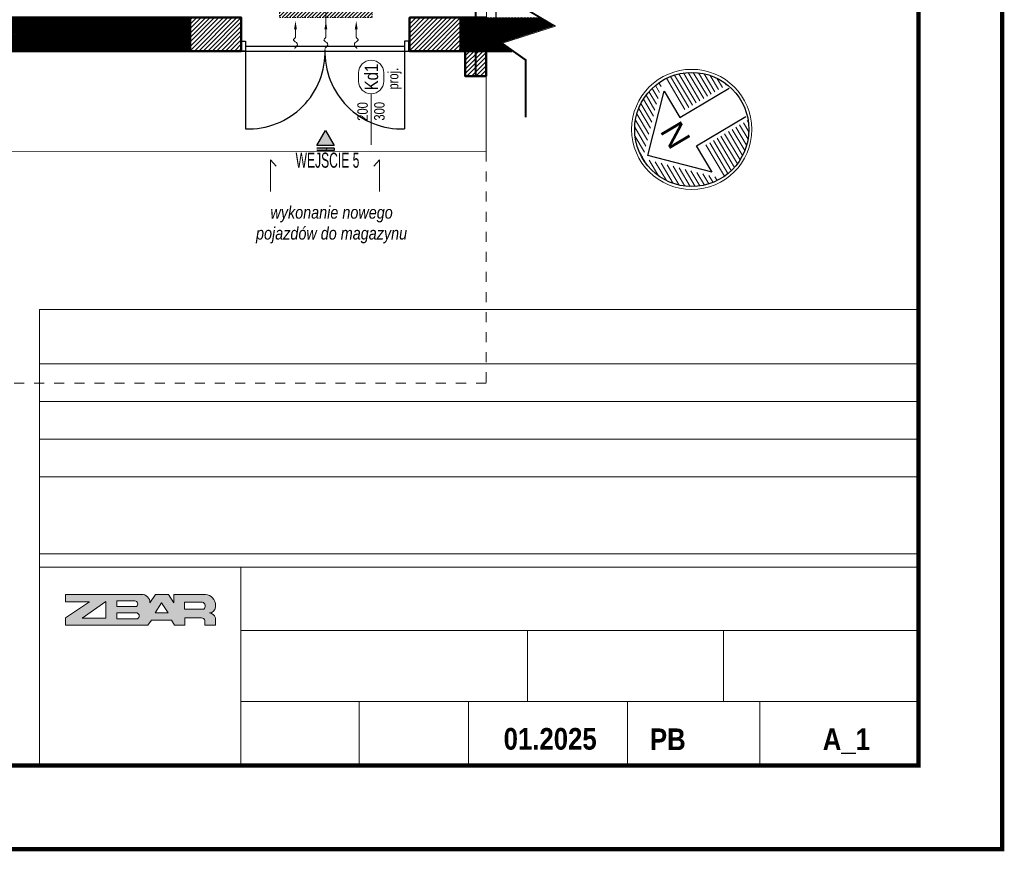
# Model space of a CAD drawing. Header units: centimetres. Extents: x -2715 to 104803, y -1446 to 32152.
# Tile 15 of 27: x 88626 to 89803, y -1446 to -452. Entities that reach past the tile are written whole.
import ezdxf
from ezdxf.enums import TextEntityAlignment as Align

# ---------------------------------------------------------------- set-up
doc = ezdxf.new("R2010")
doc.units = ezdxf.units.CM
doc.header["$MEASUREMENT"] = 0
for name, pattern in [('Dash', [0.6, 0.3, -0.3]), ('HIDDEN', [9.525, 6.35, -3.175]), ('HIDDENX2', [19.05, 12.7, -6.35])]:
    doc.linetypes.add(name, pattern=pattern)
for name, color, linetype, lineweight in [('0_TXT', 7, 'Continuous', 15), ('0_TXT_N', 150, 'Continuous', 15), ('1_ hatch', 8, 'Continuous', 9), ('1_ projection', 9, 'HIDDENX2', 5), ('1_ view 1', 7, 'Continuous', 15), ('1_ wall STRUCT', 72, 'Continuous', 50), ('AZ___txt', 7, 'Continuous', 25), ('IS_obrys', 6, 'Continuous', 30), ('Tab-tabele', 7, 'Continuous', 5)]:
    doc.layers.add(name, color=color, linetype=linetype, lineweight=lineweight)
doc.layers.add('1_ area', color=30, linetype='Continuous', lineweight=9, plot=False)
for name, color, linetype, lineweight, true_color in [('1_ hatch proj.', 7, 'Continuous', 9, 0x1a8cff), ('1_ wall DIV proj.', 7, 'Continuous', 40, 0x1a8cff), ('1_ wall STRUCT proj.', 7, 'Continuous', 50, 0x1a8cff), ('2_ doors description proj.', 7, 'Continuous', 15, 0x1a8cff), ('3_ PPOŻ  opisy', 7, 'Continuous', 18, 0x940000)]:
    doc.layers.add(name, color=color, linetype=linetype, lineweight=lineweight, true_color=true_color)
doc.layers.add('3_KRATA_dzrwi istn.', color=102, linetype='Continuous')
doc.styles.add('ARIAL', font='arial.ttf', dxfattribs={"width": 0.8})
doc.styles.add('BIKTS', font='bikromsw.shx', dxfattribs={"width": 0.85})
doc.styles.add('GENERATED_STYLE_13', font='arialbd.ttf')
doc.styles.add('H_POM', font='ARIALN.TTF', dxfattribs={"width": 0.7, "height": 18})
doc.styles.add('TXT_D', font='arial.ttf')
doc.styles.add('Z_40', font='arial.ttf', dxfattribs={"height": 4})
doc.linetypes.add('FENCELINE9', pattern='A,1e-09,[163,AAA.SHX,S=1,R=0,X=0,Y=0],1.5,-0.5', length=2)
doc.linetypes.add('Rozbiö˘ka', pattern='A,7,[121,msgB.shx,S=1,R=0,X=0.5,Y=-1.826635],7', length=14)

# ---------------------------------------------------------------- blocks, each defined once
blk = doc.blocks.new('strzałka1')
at = {"layer": 'AZ___txt', "lineweight": 9}
h = blk.add_hatch(dxfattribs=at)
h.set_pattern_fill('LINE', color=256, scale=0.4095, style=0)
h.set_pattern_definition([(360, (-1477.2123, -296.4574), (3e-14, 1.3001625), [])])
h.paths.add_polyline_path([(0, 17.05, 0.414214), (-17.05, 0)])
h.paths.add_polyline_path([(0, 17.05), (17.05, 0, 0.414214)])
h.paths.add_polyline_path([(17.05, 0), (6.14, 0), (6.14, -15.91, 0.309961)])
h.paths.add_polyline_path([(-6.14, 0), (-17.05, 0, 0.309961), (-6.14, -15.91)])
at = {"layer": 'AZ___txt'}
for points in [[(-14.09, 1.23), (0, 15.31), (14.09, 1.23), (4.91, 1.23), (4.91, -15.91)], [(-14.09, 1.23), (-4.91, 1.23), (-4.91, -15.88)]]:
    blk.add_lwpolyline(points, dxfattribs=at)
at = {"layer": 'AZ___txt', "lineweight": 13}
blk.add_circle((0, 0), 17.96, dxfattribs=at)
at = {"layer": 'AZ___txt'}
blk.add_circle((0, 0), 17.05, dxfattribs=at)
at = {"layer": 'AZ___txt', "insert": (-2.5, 8.55), "char_height": 7, "width": 9.456, "attachment_point": 1, "style": 'Z_40'}
blk.add_mtext('N', dxfattribs=at)
blk = doc.blocks.new('gfdgfdghf')
for points in [[(-200, 6), (-195, 6), (-195, -6), (-200, -6), (-200, 6)], [(-200, 6), (-195, 6), (-195, -6), (-200, -6), (-200, 6)], [(0, 6), (-5, 6), (-5, -6), (0, -6), (0, 6)], [(0, 6), (-5, 6), (-5, -6), (0, -6), (0, 6)], [(-195, -4), (-195, -99)], [(-5, -4), (-5, -99)]]:
    blk.add_lwpolyline(points)
at = {"linetype": 'FENCELINE9', "ltscale": 2.5}
blk.add_lwpolyline([(-195, 0), (-5, 0)], dxfattribs=at)
for centre, start, end in [((-191.6, -7.4), 267.8842, 2.1158), ((-8.4, -7.4), 177.8842, 272.1158)]:
    blk.add_arc(centre, 91.7, start, end)
blk = doc.blocks.new('_OZN.DRZWI')
blk.add_line((0, 0), (61.1, 0))
blk.add_lwpolyline([(-15, 15, -1), (-15, -15), (-25, -15, -1), (-25, 15)], format="xyb", close=True)
at = {"style": 'BIKTS', "width": 0.8}
blk.add_attdef('WYSOK', text='', height=8, rotation=0, dxfattribs=at).set_placement((27.6, 12.7), align=Align.TOP_CENTER)
for p in [(-20, 0), (75.1, 0)]:
    blk.add_attdef('OZN', text='', height=8, rotation=0, dxfattribs=at).set_placement(p, align=Align.MIDDLE)
blk.add_attdef('SZEROK', text='', height=8, rotation=0, dxfattribs=at).set_placement((27.6, -12.4), align=Align.CENTER)
blk = doc.blocks.new('dsafdsgfdhgfhgfhgfhgf')
at = {"layer": '1_ view 1', "color": 150}
for points in [[(2036, 0), (2036, -120), (-475, -119.4), (-475, 0.6)], [(1778.5, -168), (1778.5, -130), (1785.2, -137.4)], [(1908.5, -168), (1908.5, -130), (1901.8, -137.4)]]:
    blk.add_lwpolyline(points, dxfattribs=at)
at = {"layer": '1_ view 1', "color": 150, "linetype": 'Dash', "ltscale": 40}
blk.add_lwpolyline([(2036.1, -120), (2036, -397), (-475, -397.1), (-475, -0.1)], dxfattribs=at)
blk = doc.blocks.new('RDFEWFGRDGBFH')
at = {"layer": '0_TXT', "color": 150, "linetype": 'ByBlock', "lineweight": -2}
blk.add_line((0, -10), (0, -19.6), dxfattribs=at)
blk.add_open_spline([(0, -19.6), (-1.2, -20.8), (-4.4, -23.7), (4.7, -26.4), (0.8, -31.3), (-0.9, -32.6), (-1.1, -32.7)], degree=3, knots=[0, 0, 0, 0, 4.027858, 10.239386, 15.868897, 16.708323, 16.708323, 16.708323, 16.708323], dxfattribs=at)
at = {"layer": '0_TXT', "color": 150}
blk.add_solid([(-1.7, -10), (0, 0), (1.7, -10)], dxfattribs=at)
blk = doc.blocks.new('NAWIEW')
at = {"layer": '1_ hatch proj.', "linetype": 'Dash', "ltscale": 5}
h = blk.add_hatch(dxfattribs=at)
h.set_pattern_fill('ANSI31', color=256, scale=25)
h.set_pattern_definition([(45, (-87022.5463, 436.0692), (-2.20970869, 2.20970869), [])])
h.paths.add_polyline_path([(-55.3, -13), (55.3, -13), (55.3, -1), (-55.3, -1)])
blk.add_lwpolyline([(-55.3, -13), (55.3, -13), (55.3, -1), (-55.3, -1)], close=True, dxfattribs=at)
at = {"layer": '0_TXT'}
for p in [(-36.3, -16.9), (0, -16.9)]:
    blk.add_blockref('RDFEWFGRDGBFH', p, dxfattribs=at)
at = {"layer": '0_TXT', "xscale": -1}
blk.add_blockref('RDFEWFGRDGBFH', (36.3, -16.9), dxfattribs=at)

msp = doc.modelspace()

# ---------------------------------------------------------------- hatches: boundary and pattern name
at = {"linetype": 'Continuous'}
msp.add_hatch(color=256, dxfattribs=at).paths.add_polyline_path([(88981.21, -602.08), (88991.61, -584.07), (89002, -602.08)])
at = {"linetype": 'Continuous', "true_color": 0xc7c8ca}
for points in [[(88981.21, -602.08), (88991.61, -584.07), (89002, -602.08)], [(89002, -607.96), (89002, -605.02), (88981.21, -605.02), (88981.21, -607.96)]]:
    msp.add_hatch(color=9, dxfattribs=at).paths.add_polyline_path(points)
at = {"layer": '1_ hatch'}
h = msp.add_hatch(dxfattribs=at)
h.set_pattern_fill('ANSI31', color=256, scale=10)
h.paths.add_polyline_path([(88451.88, -489.07), (88451.88, -449.07), (88830.05, -449.07), (88830.05, -489.07)])
h = msp.add_hatch(dxfattribs=at)
h.set_pattern_fill('ANSI31', color=256, scale=10)
h.paths.add_polyline_path([(89153.05, -449.07), (89153.05, -489.07), (89214.78, -489.07), (89200.95, -479.23), (89264.14, -458.91), (89247.27, -449.07)])
at = {"layer": '1_ hatch proj.'}
h = msp.add_hatch(dxfattribs=at)
h.set_pattern_fill('ANSI31', color=256, scale=30)
h.set_pattern_definition([(45, (1835.5, -2e-12), (-2.65165043, 2.65165043), [])])
h.paths.add_polyline_path([(88891.05, -489.07), (88830.05, -489.07), (88830.05, -449.07), (88891.05, -449.07)])
h = msp.add_hatch(dxfattribs=at)
h.set_pattern_fill('ANSI31', color=256, scale=30)
h.set_pattern_definition([(45, (2097.5, 2e-13), (-2.65165043, 2.65165043), [])])
h.paths.add_polyline_path([(89153.05, -489.07), (89092.05, -489.07), (89092.05, -449.07), (89153.05, -449.07)])
h = msp.add_hatch(dxfattribs=at)
h.set_pattern_fill('ANSI31', color=256, scale=30)
h.set_pattern_definition([(45, (-154.0002, -70), (-2.65165043, 2.65165043), [])])
h.paths.add_polyline_path([(89183.55, -519.07), (89158.55, -519.07), (89158.55, -489.07), (89183.55, -489.07)])
at = {"layer": 'Tab-tabele', "true_color": 0xcd0000}
h = msp.add_hatch(color=12, dxfattribs=at)
h.paths.add_polyline_path([(88680.87, -1147.5), (88709.51, -1147.5), (88680.87, -1166.43), (88680.87, -1175.43), (88779.27, -1175.43), (88783.66, -1169.43), (88807.45, -1169.43), (88811.1, -1175.43), (88823.39, -1175.43), (88823.39, -1166.66), (88843.49, -1166.66, -0.3657988), (88847.5, -1169.75), (88847.5, -1175.43), (88860.02, -1175.43), (88860.02, -1166.49, 0.2920703), (88853.23, -1160.74, 0.3371791), (88860.12, -1153.97), (88860.12, -1149.35, 0.3938747), (88845.57, -1138.51), (88810.45, -1138.49), (88810.45, -1148.58), (88803.93, -1138.49), (88788.37, -1138.49), (88781.85, -1148.58, 0.4076721), (88772.73, -1138.49), (88680.87, -1138.49)])
h.paths.add_polyline_path([(88700.96, -1166.79), (88729.31, -1147.01), (88729.31, -1166.79)], flags=0)
h.paths.add_polyline_path([(88742.22, -1167.63), (88742.22, -1160.76), (88766.6, -1160.76, -0.6528741), (88767.08, -1167.63)], flags=0)
h.paths.add_polyline_path([(88742.34, -1146.17), (88763.82, -1146.17, -0.6872291), (88765.75, -1153.04), (88742.34, -1153.04)], flags=0)
h.paths.add_polyline_path([(88787.93, -1160.75), (88795.77, -1148.61), (88803.61, -1160.75)], flags=0)
h.paths.add_polyline_path([(88846.25, -1156.36), (88823.21, -1156.36), (88823.21, -1147.66), (88844.63, -1147.66, -0.52813)], flags=0)

# ---------------------------------------------------------------- linework, layer by layer
for p, q in [((89002, -605.02), (88981.21, -605.02)), ((89002, -607.96), (88981.21, -607.96)), ((89002, -605.02), (89002, -607.96))]:
    msp.add_line(p, q)
at = {"lineweight": 50}
msp.add_lwpolyline([(86020.17, -1343.15, 5, 5, 0), (86020.17, 1426.85, 5, 5, 0), (89700.17, 1426.85, 5, 5, 0), (89700.17, -1343.15, 5, 5, 0)], format="xyseb", close=True, dxfattribs=at)
at = {"linetype": 'Continuous'}
msp.add_lwpolyline([(88981.21, -602.08), (88991.61, -584.07), (89002, -602.08)], close=True, dxfattribs=at)
msp.add_lwpolyline([(88981.21, -602.08), (88991.61, -584.07), (89002, -602.08)], close=True)
at = {"layer": '1_ area'}
msp.add_lwpolyline([(89183.91, -489.07), (86215.55, -489.07), (86215.55, 1206.93), (89183.91, 1206.93)], close=True, dxfattribs=at)
at = {"layer": '1_ projection'}
msp.add_lwpolyline([(88830.05, -489.07), (89153.05, -489.07)], dxfattribs=at)
at = {"layer": '1_ view 1'}
for points in [[(89230.29, -568.26), (89230.29, -500.1), (89200.95, -479.23), (89264.14, -458.91), (89230.29, -439.16), (89230.29, -379.35)], [(89231.29, -568.26), (89231.29, -499.59), (89203.15, -479.57), (89266.58, -459.18), (89231.29, -438.59), (89231.29, -379.35)]]:
    msp.add_lwpolyline(points, dxfattribs=at)
at = {"layer": '1_ wall STRUCT'}
for points in [[(88451.88, -489.07), (88451.88, -449.07), (88830.05, -449.07), (88830.05, -489.07), (88451.88, -489.07)], [(89183.55, -449.07), (89153.05, -449.07), (89153.05, -489.07), (89214.78, -489.07)]]:
    msp.add_lwpolyline(points, dxfattribs=at)
at = {"layer": '1_ wall STRUCT proj.'}
for points in [[(88891.05, -489.07), (88830.05, -489.07), (88830.05, -449.07), (88891.05, -449.07), (88891.05, -489.07)], [(89153.05, -489.07), (89092.05, -489.07), (89092.05, -449.07), (89153.05, -449.07), (89153.05, -489.07)], [(89183.55, -519.07), (89158.55, -519.07), (89158.55, -489.07), (89183.55, -489.07), (89183.55, -519.07)]]:
    msp.add_lwpolyline(points, dxfattribs=at)
at = {"layer": '3_ PPOŻ  opisy', "linetype": 'HIDDEN', "ltscale": 2.5, "const_width": 2.5}
msp.add_lwpolyline([(89171.05, 1236.93), (89171.05, -519.07)], dxfattribs=at)
at = {"layer": 'IS_obrys'}
msp.add_lwpolyline([(86215.55, -489.07), (89195.55, -489.07), (89195.55, 1206.93), (86215.55, 1206.93)], close=True, dxfattribs=at)
at = {"layer": 'Tab-tabele'}
for p, q in [((88649.73, -797.89), (89700.17, -797.89)), ((88649.73, -797.89), (88649.73, -1343.15)), ((88649.73, -863.03), (89700.17, -863.03)), ((89700.17, -890.12), (89700.17, -1343.15)), ((88649.73, -908.03), (89700.17, -908.03)), ((88649.73, -953.03), (89700.17, -953.03)), ((88649.73, -998.04), (89700.17, -998.04)), ((88649.73, -1090.05), (89700.17, -1090.05)), ((88649.73, -1090.05), (89700.17, -1090.05)), ((88649.73, -1106.05), (89700.17, -1106.05)), ((88890.36, -1343.15), (88890.36, -1106.05)), ((88680.87, -1138.49), (88772.73, -1138.49)), ((88680.87, -1138.49), (88680.87, -1147.5)), ((88781.85, -1148.58), (88788.37, -1138.49)), ((88788.37, -1138.49), (88803.93, -1138.49)), ((88810.45, -1148.58), (88803.93, -1138.49)), ((88810.45, -1148.58), (88810.45, -1138.49)), ((88810.45, -1138.49), (88845.57, -1138.51)), ((88709.51, -1147.5), (88680.87, -1147.5)), ((88709.51, -1147.5), (88680.87, -1166.43)), ((88700.96, -1166.79), (88729.31, -1147.01)), ((88729.31, -1166.79), (88729.31, -1147.01)), ((88763.82, -1146.17), (88742.34, -1146.17)), ((88742.34, -1146.17), (88742.34, -1153.04)), ((88795.77, -1148.61), (88787.93, -1160.75)), ((88803.61, -1160.75), (88795.77, -1148.61)), ((88823.21, -1147.66), (88844.63, -1147.66)), ((88823.21, -1147.66), (88823.21, -1156.36)), ((88860.12, -1153.97), (88860.12, -1149.35)), ((88742.22, -1160.76), (88742.22, -1167.63)), ((88742.22, -1160.76), (88766.6, -1160.76)), ((88742.34, -1153.04), (88765.75, -1153.04)), ((88787.93, -1160.75), (88803.61, -1160.75)), ((88823.21, -1156.36), (88846.25, -1156.36)), ((88680.87, -1166.43), (88680.87, -1175.43)), ((88680.87, -1175.43), (88779.27, -1175.43)), ((88729.31, -1166.79), (88700.96, -1166.79)), ((88742.22, -1167.63), (88767.08, -1167.63)), ((88779.27, -1175.43), (88783.66, -1169.43)), ((88783.66, -1169.43), (88807.45, -1169.43)), ((88807.45, -1169.43), (88811.1, -1175.43)), ((88811.1, -1175.43), (88823.39, -1175.43)), ((88823.39, -1175.43), (88823.39, -1166.66)), ((88823.39, -1166.66), (88843.49, -1166.66)), ((88847.5, -1175.43), (88847.5, -1169.75)), ((88847.5, -1175.43), (88860.02, -1175.43)), ((88860.02, -1175.43), (88860.02, -1166.49)), ((88890.36, -1181.6), (89700.17, -1181.6)), ((89232.92, -1181.6), (89232.92, -1266.53)), ((89467.04, -1181.6), (89467.04, -1266.53)), ((89232.92, -1224.06), (89232.92, -1266.53)), ((89467.04, -1224.06), (89467.04, -1266.53)), ((88890.36, -1266.53), (89700.17, -1266.53)), ((88890.36, -1266.53), (89700.17, -1266.53)), ((89031.91, -1266.53), (89031.91, -1343.15)), ((89162.5, -1266.53), (89162.5, -1343.15)), ((89352.47, -1266.53), (89352.47, -1343.15)), ((89510.4, -1266.53), (89510.4, -1343.15)), ((88890.36, -1286.53), (88890.36, -1343.15))]:
    msp.add_line(p, q, dxfattribs=at)
at = {"layer": 'Tab-tabele', "flags": 128}
for points in [[(88649.73, -797.89), (89700.17, -797.89)], [(88649.73, -1343.15), (88649.73, -797.89)], [(89700.17, -1343.15), (89700.17, -890.12)]]:
    msp.add_lwpolyline(points, dxfattribs=at)
at = {"layer": 'Tab-tabele'}
for centre, radius, start, end in [((88772.13, -1148.2), 9.73, 357.76371, 91.91231), ((88847.03, -1151.72), 13.3, 10.30672, 96.29962), ((88763.47, -1149.98), 3.82, 306.68992, 84.68184), ((88842.47, -1152.56), 5.36, 314.9063, 66.26581), ((88765.33, -1164.3), 3.76, 297.73691, 70.29483), ((88852.22, -1152.83), 7.98, 277.29183, 351.82395), ((88852.13, -1168.93), 8.26, 17.21381, 82.33986), ((88843.67, -1170.58), 3.92, 12.22128, 92.59112)]:
    msp.add_arc(centre, radius, start, end, dxfattribs=at)

# ---------------------------------------------------------------- block references
at = {"layer": '0_TXT'}
msp.add_blockref('NAWIEW', (88992.05, -436.07), dxfattribs=at)
at = {"layer": '1_ wall DIV proj.', "color": 6}
msp.add_blockref('dsafdsgfdhgfhgfhgfhgf', (87147.55, -489.07), dxfattribs=at)
at = {"layer": '2_ doors description proj.'}
ref = msp.add_blockref('_OZN.DRZWI', (88992.05, -394.9), dxfattribs=dict(at, xscale=-1, rotation=89.99999999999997))
ref.add_attrib('OZN', 'proj.', dxfattribs={"layer": '0', "color": 7, "lineweight": 5, "height": 12.5, "rotation": 90, "style": 'BIKTS', "width": 0.8}).set_placement((89019.87, -376.85), align=Align.MIDDLE)
ref.add_attrib('WYSOK', '300', dxfattribs={"layer": '0', "color": 7, "lineweight": 5, "height": 12.5, "rotation": 90, "style": 'BIKTS', "width": 0.8}).set_placement((88995.59, -415.86), align=Align.TOP_CENTER)
ref.add_attrib('SZEROK', '200', dxfattribs={"layer": '0', "color": 7, "lineweight": 5, "height": 12.5, "rotation": 90, "style": 'BIKTS', "width": 0.8}).set_placement((88988.03, -416.06), align=Align.CENTER)
ref.add_attrib('OZN', 'W1', dxfattribs={"layer": '0', "color": 7, "lineweight": 5, "height": 16, "rotation": 90, "style": 'ARIAL', "width": 0.8}).set_placement((88992.05, -374.9), align=Align.MIDDLE)
ref = msp.add_blockref('_OZN.DRZWI', (89046.2, -540.09), dxfattribs=dict(at, xscale=-1, rotation=89.99999999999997))
ref.add_attrib('OZN', 'proj.', dxfattribs={"layer": '0', "color": 7, "lineweight": 5, "height": 12.5, "rotation": 90, "style": 'BIKTS', "width": 0.8}).set_placement((89074.02, -522.05), align=Align.MIDDLE)
ref.add_attrib('WYSOK', '300', dxfattribs={"layer": '0', "color": 7, "lineweight": 5, "height": 12.5, "rotation": 90, "style": 'BIKTS', "width": 0.8}).set_placement((89049.74, -561.05), align=Align.TOP_CENTER)
ref.add_attrib('SZEROK', '200', dxfattribs={"layer": '0', "color": 7, "lineweight": 5, "height": 12.5, "rotation": 90, "style": 'BIKTS', "width": 0.8}).set_placement((89042.18, -561.25), align=Align.CENTER)
ref.add_attrib('OZN', 'Kd1', dxfattribs={"layer": '0', "color": 7, "lineweight": 5, "height": 16, "rotation": 90, "style": 'ARIAL', "width": 0.8}).set_placement((89046.2, -520.09), align=Align.MIDDLE)
at = {"layer": '3_KRATA_dzrwi istn.', "color": 6}
msp.add_blockref('gfdgfdghf', (89091.05, -483.07), dxfattribs=at)
at = {"layer": 'AZ___txt', "xscale": 3.999999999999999, "yscale": 3.999999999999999, "zscale": 3.999999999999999, "rotation": 120.690913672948}
msp.add_blockref('strzałka1', (89429.23, -582.74), dxfattribs=at)

# ---------------------------------------------------------------- texts
at = {"insert": (88955.91, -610.47), "char_height": 18, "width": 79.6756, "attachment_point": 1, "style": 'H_POM'}
msp.add_mtext('WEJŚCIE 5', dxfattribs=at)
at = {"layer": 'Tab-tabele', "style": 'GENERATED_STYLE_13', "width": 0.85}
for s, p in [('01.2025', (89204.44, -1324.14)), ('PB', (89379.26, -1324.72)), ('A_1', (89585.72, -1324.72))]:
    msp.add_text(s, height=25.917, dxfattribs=at).set_placement(p)

# ---------------------------------------------------------------- next in the draw order: texts
at = {"layer": '0_TXT_N', "linetype": 'Rozbiö˘ka', "insert": (88901.71, -674.37), "char_height": 15, "width": 194.3254, "attachment_point": 1, "style": 'TXT_D', "bg_fill": 3, "box_fill_scale": 1, "bg_fill_color": 256, "bg_fill_transparency": 0}
msp.add_mtext('\\pxqc;{\\fArial Narrow|b0|i1|c238|p34;wykonanie nowego pojazdów do magazynu}', dxfattribs=at)

# ---------------------------------------------------------------- next in the draw order: linework, layer by layer
at = {"lineweight": 50, "const_width": 5}
msp.add_lwpolyline([(85600.17, -1443.15), (85600.17, 1526.85), (89800.17, 1526.85), (89800.17, -1443.15), (85600.17, -1443.15)], dxfattribs=at)

doc.saveas('drawing.dxf')
